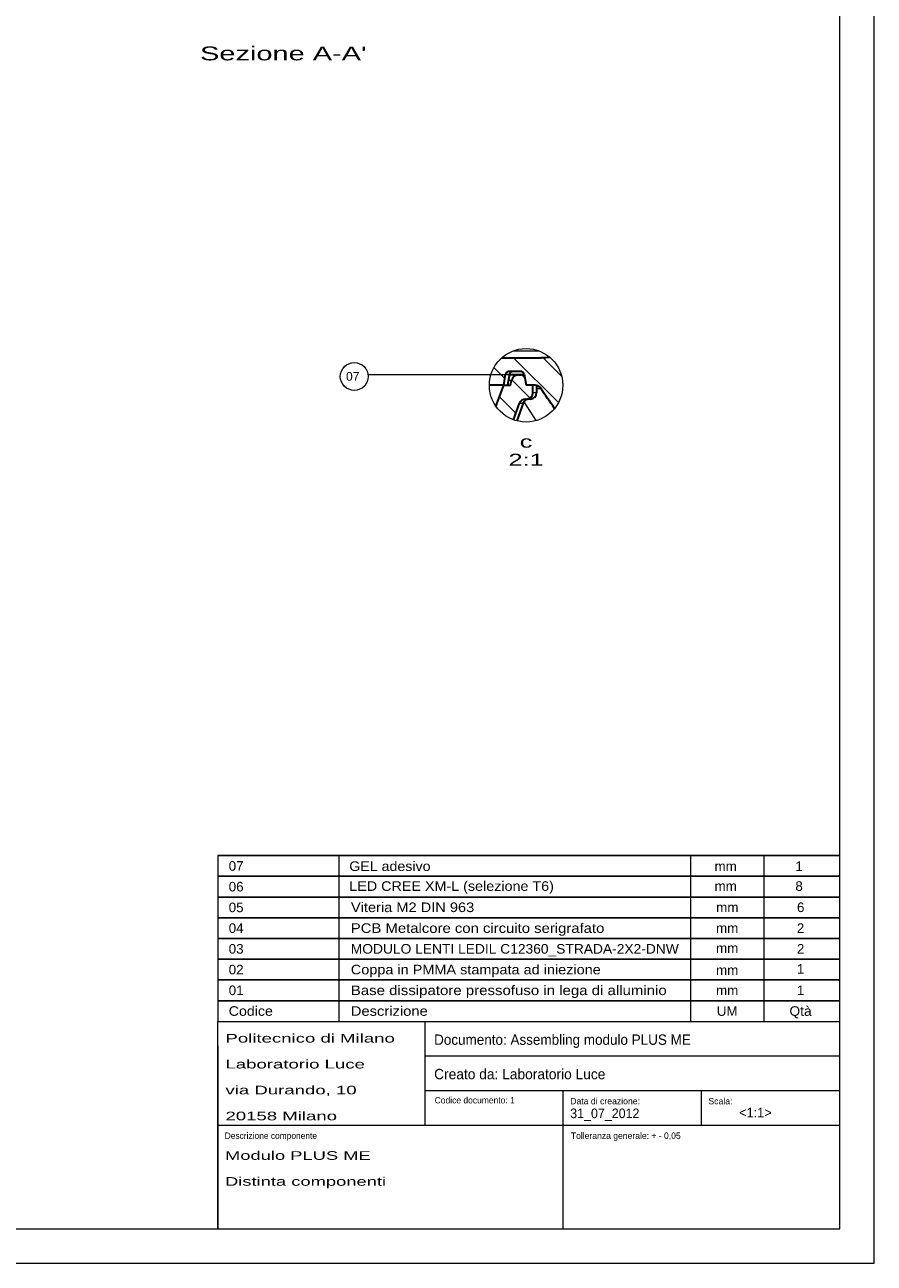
# Model space of a CAD drawing. Header units: millimetres. Extents: x 290 to 884, y -120 to 720.
# Tile 13 of 28: x 638 to 884, y -120 to 239. Entities that reach past the tile are written whole.
import ezdxf

# ---------------------------------------------------------------- set-up
doc = ezdxf.new("R2010")
doc.units = ezdxf.units.MM
doc.styles.add('Default', font='txt')
doc.styles.add('ISO', font='txt')

# ---------------------------------------------------------------- blocks, each defined once
blk = doc.blocks.new('Group1', base_point=(851.89, -76.3))
at = {"color": 0, "linetype": 'Continuous', "lineweight": 0, "insert": (845.11, -74.8), "char_height": 2.7742, "attachment_point": 1, "style": 'Default'}
blk.add_mtext('{\\W0.95;{\\fArial|b0|i0;<1:1>}}', dxfattribs=at)
blk = doc.blocks.new('Group', base_point=(845.55, -74.99))
at = {"color": 0, "linetype": 'Continuous', "lineweight": 0}
blk.add_blockref('Group1', (851.89, -76.3), dxfattribs=at)
at = {"color": 0, "linetype": 'Continuous', "lineweight": 0, "insert": (836.22, -71.96), "char_height": 1.8495, "attachment_point": 1, "style": 'Default'}
blk.add_mtext('{\\W0.97;{\\fArial|b0|i0;Scala:}}', dxfattribs=at)
blk = doc.blocks.new('TITLE_BLOCK', base_point=(874.22, -109.81))
at = {"color": 0, "linetype": 'Continuous', "lineweight": 0}
for p, q in [((694.22, -109.81), (694.22, -49.81)), ((694.22, -49.81), (874.22, -49.81)), ((754.22, -79.81), (754.22, -49.81)), ((874.22, -109.81), (874.22, -49.81)), ((694.22, -56.91), (694.22, -109.81)), ((754.22, -59.81), (874.22, -59.81)), ((754.22, -69.81), (874.22, -69.81)), ((794.22, -79.81), (794.22, -69.81)), ((834.22, -79.81), (834.22, -69.81)), ((694.22, -79.81), (874.22, -79.81)), ((794.14, -109.93), (794.14, -79.93)), ((694.22, -109.81), (874.22, -109.81)), ((694.22, -109.81), (874.22, -109.81))]:
    blk.add_line(p, q, dxfattribs=at)
blk.add_blockref('Group', (845.55, -74.99), dxfattribs=at)
blk = doc.blocks.new('GROUP2', base_point=(694.22, -109.81))
at = {"color": 0, "linetype": 'Continuous', "lineweight": 0, "insert": (696.44, -53.43), "char_height": 2.5, "attachment_point": 1, "line_spacing_factor": 0.899982, "style": 'ISO'}
blk.add_mtext('{\\W1.54;{\\farial|b0|i0;Politecnico di Milano^M\\PLaboratorio Luce^M\\Pvia Durando, 10^M\\P20158 Milano}}', dxfattribs=at)
at = {"color": 0, "linetype": 'Continuous', "lineweight": 0, "insert": (696.22, -81.96), "char_height": 1.8495, "attachment_point": 1, "style": 'Default'}
blk.add_mtext('{\\W0.94;{\\fArial|b0|i0;Descrizione componente}}', dxfattribs=at)
blk = doc.blocks.new('GROUP3', base_point=(694.22, -109.81))
at = {"color": 0, "linetype": 'Continuous', "lineweight": 0, "insert": (756.84, -53.59), "char_height": 3, "attachment_point": 1, "style": 'Default'}
blk.add_mtext('{\\W0.93;{\\fArial|b0|i0;Documento: Assembling modulo PLUS ME}}', dxfattribs=at)
blk = doc.blocks.new('GROUP4', base_point=(694.22, -109.81))
at = {"color": 0, "linetype": 'Continuous', "lineweight": 0, "attachment_point": 1, "style": 'Default'}
for s, insert, char_height in [('{\\W0.93;{\\fArial|b0|i0;31_07_2012}}', (796.22, -75.03), 2.7742), ('{\\W0.97;{\\fArial|b0|i0;Data di creazione:}}', (796.22, -71.96), 1.8495)]:
    blk.add_mtext(s, dxfattribs=dict(at, insert=insert, char_height=char_height))
blk = doc.blocks.new('Group6', base_point=(851.89, -76.3))
at = {"color": 0, "linetype": 'Continuous', "lineweight": 0, "insert": (845.11, -74.8), "char_height": 2.7742, "attachment_point": 1, "style": 'Default'}
blk.add_mtext('{\\W0.95;{\\fArial|b0|i0;<1:1>}}', dxfattribs=at)
blk = doc.blocks.new('Group5', base_point=(845.55, -74.99))
at = {"color": 0, "linetype": 'Continuous', "lineweight": 0}
blk.add_blockref('Group6', (851.89, -76.3), dxfattribs=at)
at = {"color": 0, "linetype": 'Continuous', "lineweight": 0, "insert": (836.22, -71.96), "char_height": 1.8495, "attachment_point": 1, "style": 'Default'}
blk.add_mtext('{\\W0.97;{\\fArial|b0|i0;Scala:}}', dxfattribs=at)
blk = doc.blocks.new('Header', base_point=(694.22, -49.81))
at = {"color": 0, "linetype": 'Continuous', "lineweight": 0}
for p, q in [((694.22, -43.81), (694.22, -49.81)), ((874.22, -43.81), (694.22, -43.81)), ((729.26, -43.81), (729.26, -49.81)), ((831.04, -43.81), (831.04, -49.81)), ((852.28, -43.81), (852.28, -49.81)), ((874.22, -49.81), (874.22, -43.81)), ((694.22, -49.81), (874.22, -49.81))]:
    blk.add_line(p, q, dxfattribs=at)
at = {"color": 0, "linetype": 'Continuous', "lineweight": 0, "char_height": 2.7742, "style": 'Default'}
for s, insert, attachment_point in [('{\\W1.06;{\\fArial|b0|i0;Codice}}', (697.38, -45.42), 1), ('{\\W1.1;{\\fArial|b0|i0;Descrizione}}', (732.72, -45.42), 1), ('{\\fArial|b0|i0|c0|p0;UM}', (841.66, -45.42), 2), ('{\\W1.03;{\\fArial|b0|i0;Qtà}}', (862.9, -45.42), 2)]:
    blk.add_mtext(s, dxfattribs=dict(at, insert=insert, attachment_point=attachment_point))
blk = doc.blocks.new('GBOMTAB', base_point=(694.22, -49.81))
at = {"color": 0, "linetype": 'Continuous', "lineweight": 0}
blk.add_blockref('Header', (694.22, -49.81), dxfattribs=at)
blk = doc.blocks.new('Header1', base_point=(694.22, -43.81))
at = {"color": 0, "linetype": 'Continuous', "lineweight": 0}
for p, q in [((694.22, -37.81), (694.22, -43.81)), ((874.22, -37.81), (694.22, -37.81)), ((729.26, -37.81), (729.26, -43.81)), ((831.04, -37.81), (831.04, -43.81)), ((852.28, -37.81), (852.28, -43.81)), ((874.22, -43.81), (874.22, -37.81)), ((694.22, -43.81), (874.22, -43.81))]:
    blk.add_line(p, q, dxfattribs=at)
at = {"color": 0, "linetype": 'Continuous', "lineweight": 0, "char_height": 2.7742, "style": 'Default'}
for s, insert, attachment_point in [('{\\fArial|b0|i0|c0|p0;1}', (862.9, -33.21), 2), ('{\\fArial|b0|i0|c0|p0;01}', (697.38, -39.42), 1), ('{\\W1.12;{\\fArial|b0|i0;Base dissipatore pressofuso in lega di alluminio}}', (732.72, -39.42), 1), ('{\\fArial|b0|i0|c0|p0;1}', (862.9, -39.42), 2), ('{\\fArial|b0|i0|c0|p0;mm}', (841.66, -39.42), 2)]:
    blk.add_mtext(s, dxfattribs=dict(at, insert=insert, attachment_point=attachment_point))
blk = doc.blocks.new('Header2', base_point=(694.22, -37.81))
at = {"color": 0, "linetype": 'Continuous', "lineweight": 0}
for p, q in [((694.22, -31.81), (694.22, -37.81)), ((874.22, -31.81), (694.22, -31.81)), ((729.26, -31.81), (729.26, -37.81)), ((831.04, -31.81), (831.04, -37.81)), ((852.28, -31.81), (852.28, -37.81)), ((874.22, -37.81), (874.22, -31.81)), ((694.22, -37.81), (874.22, -37.81))]:
    blk.add_line(p, q, dxfattribs=at)
at = {"color": 0, "linetype": 'Continuous', "lineweight": 0, "char_height": 2.7742, "attachment_point": 1, "style": 'Default'}
for s, insert in [('{\\fArial|b0|i0|c0|p0;02}', (697.38, -33.42)), ('{\\W1.08;{\\fArial|b0|i0;Coppa in PMMA stampata ad iniezione}}', (732.72, -33.42))]:
    blk.add_mtext(s, dxfattribs=dict(at, insert=insert))
at = {"color": 0, "linetype": 'Continuous', "lineweight": 0, "char_height": 2.7742, "attachment_point": 4, "line_spacing_factor": 0.719986, "style": 'Default'}
for insert in [(841.66, -36.2), (862.9, -36.2)]:
    blk.add_mtext('{\\fArial|b0|i0|c0|p0;}', dxfattribs=dict(at, insert=insert))
blk = doc.blocks.new('Header3', base_point=(694.22, -31.81))
at = {"color": 0, "linetype": 'Continuous', "lineweight": 0}
for p, q in [((694.22, -25.81), (694.22, -31.81)), ((874.22, -25.81), (694.22, -25.81)), ((729.26, -25.81), (729.26, -31.81)), ((831.04, -25.81), (831.04, -31.81)), ((852.28, -25.81), (852.28, -31.81)), ((874.22, -31.81), (874.22, -25.81)), ((694.22, -31.81), (874.22, -31.81))]:
    blk.add_line(p, q, dxfattribs=at)
at = {"color": 0, "linetype": 'Continuous', "lineweight": 0, "char_height": 2.7742, "style": 'Default'}
for s, insert, attachment_point in [('{\\fArial|b0|i0|c0|p0;03}', (697.38, -27.42), 1), ('{\\W1.03;{\\fArial|b0|i0;MODULO LENTI LEDIL C12360_STRADA-2X2-DNW}}', (732.72, -27.42), 1), ('{\\fArial|b0|i0|c0|p0;mm}', (841.66, -27.21), 2), ('{\\fArial|b0|i0|c0|p0;2}', (862.9, -27.42), 2), ('{\\fArial|b0|i0|c0|p0;mm}', (841.66, -33.58), 2)]:
    blk.add_mtext(s, dxfattribs=dict(at, insert=insert, attachment_point=attachment_point))
blk = doc.blocks.new('Header4', base_point=(694.22, -25.81))
at = {"color": 0, "linetype": 'Continuous', "lineweight": 0}
for p, q in [((694.22, -19.81), (694.22, -25.81)), ((874.22, -19.81), (694.22, -19.81)), ((729.26, -19.81), (729.26, -25.81)), ((831.04, -19.81), (831.04, -25.81)), ((852.28, -19.81), (852.28, -25.81)), ((874.22, -25.81), (874.22, -19.81)), ((694.22, -25.81), (874.22, -25.81))]:
    blk.add_line(p, q, dxfattribs=at)
at = {"color": 0, "linetype": 'Continuous', "lineweight": 0, "char_height": 2.7742, "style": 'Default'}
for s, insert, attachment_point in [('{\\fArial|b0|i0|c0|p0;04}', (697.38, -21.42), 1), ('{\\W1.11;{\\fArial|b0|i0;PCB Metalcore con circuito serigrafato}}', (732.72, -21.42), 1), ('{\\fArial|b0|i0|c0|p0;2}', (862.9, -21.42), 2), ('{\\fArial|b0|i0|c0|p0;mm}', (841.66, -21.42), 2)]:
    blk.add_mtext(s, dxfattribs=dict(at, insert=insert, attachment_point=attachment_point))
blk = doc.blocks.new('Header5', base_point=(694.22, -19.81))
at = {"color": 0, "linetype": 'Continuous', "lineweight": 0}
for p, q in [((694.22, -13.81), (694.22, -19.81)), ((874.22, -13.81), (694.22, -13.81)), ((729.26, -13.81), (729.26, -19.81)), ((831.04, -13.81), (831.04, -19.81)), ((852.28, -13.81), (852.28, -19.81)), ((874.22, -19.81), (874.22, -13.81)), ((694.22, -19.81), (874.22, -19.81))]:
    blk.add_line(p, q, dxfattribs=at)
at = {"color": 0, "linetype": 'Continuous', "lineweight": 0, "insert": (697.38, -15.42), "char_height": 2.7742, "attachment_point": 1, "style": 'Default'}
blk.add_mtext('{\\fArial|b0|i0|c0|p0;05}', dxfattribs=at)
blk = doc.blocks.new('Header6', base_point=(694.22, -13.81))
at = {"color": 0, "linetype": 'Continuous', "lineweight": 0}
for p, q in [((694.22, -7.81), (694.22, -13.81)), ((874.22, -7.81), (694.22, -7.81)), ((729.26, -7.81), (729.26, -13.81)), ((831.04, -7.81), (831.04, -13.81)), ((852.28, -7.81), (852.28, -13.81)), ((874.22, -13.81), (874.22, -7.81)), ((694.22, -13.81), (874.22, -13.81))]:
    blk.add_line(p, q, dxfattribs=at)
at = {"color": 0, "linetype": 'Continuous', "lineweight": 0, "char_height": 2.7742, "style": 'Default'}
for s, insert, attachment_point in [('{\\W1.06;{\\fArial|b0|i0;GEL adesivo}}', (732.28, -3.5), 1), ('{\\fArial|b0|i0|c0|p0;1}', (862.46, -3.5), 2), ('{\\fArial|b0|i0|c0|p0;mm}', (841.22, -3.5), 2), ('{\\fArial|b0|i0|c0|p0;06}', (697.38, -9.42), 1)]:
    blk.add_mtext(s, dxfattribs=dict(at, insert=insert, attachment_point=attachment_point))
blk = doc.blocks.new('Header7', base_point=(694.22, -7.81))
at = {"color": 0, "linetype": 'Continuous', "lineweight": 0}
for p, q in [((694.22, -1.81), (694.22, -7.81)), ((874.22, -1.81), (694.22, -1.81)), ((729.26, -1.81), (729.26, -7.81)), ((831.04, -1.81), (831.04, -7.81)), ((852.28, -1.81), (852.28, -7.81)), ((874.22, -7.81), (874.22, -1.81)), ((694.22, -7.81), (874.22, -7.81))]:
    blk.add_line(p, q, dxfattribs=at)
at = {"color": 0, "linetype": 'Continuous', "lineweight": 0, "char_height": 2.7742, "style": 'Default'}
for s, insert, attachment_point in [('{\\fArial|b0|i0|c0|p0;07}', (697.38, -3.42), 1), ('{\\W1.07;{\\fArial|b0|i0;LED CREE XM-L (selezione T6)}}', (732.29, -9.25), 1), ('{\\fArial|b0|i0|c0|p0;mm}', (841.23, -9.25), 2), ('{\\fArial|b0|i0|c0|p0;8}', (862.47, -9.25), 2)]:
    blk.add_mtext(s, dxfattribs=dict(at, insert=insert, attachment_point=attachment_point))
blk = doc.blocks.new('Header8', base_point=(694.22, -1.81))
at = {"color": 0, "linetype": 'Continuous', "lineweight": 0}
for p, q in [((874.22, -1.81), (874.22, 4.19)), ((694.22, -1.81), (874.22, -1.81))]:
    blk.add_line(p, q, dxfattribs=at)
blk = doc.blocks.new('Header9', base_point=(694.22, 4.19))
at = {"color": 0, "linetype": 'Continuous', "lineweight": 0}
blk.add_line((874.22, 4.19), (874.22, 10.19), dxfattribs=at)
at = {"color": 0, "linetype": 'Continuous', "lineweight": 0, "char_height": 2.7742, "style": 'Default'}
for s, insert, attachment_point in [('{\\W1.09;{\\fArial|b0|i0;Viteria M2 DIN 963}}', (732.76, -15.39), 1), ('{\\fArial|b0|i0|c0|p0;mm}', (841.7, -15.39), 2), ('{\\fArial|b0|i0|c0|p0;6}', (862.94, -15.39), 2)]:
    blk.add_mtext(s, dxfattribs=dict(at, insert=insert, attachment_point=attachment_point))
blk = doc.blocks.new('FORMAT1', base_point=(11.04, -392.7))
at = {"color": 0, "linetype": 'Continuous', "lineweight": 0}
for p, q in [((874.22, -109.81), (874.22, -56.91)), ((694.22, -109.81), (874.22, -109.81))]:
    blk.add_line(p, q, dxfattribs=at)
for name, p in [('Header9', (694.22, 4.19)), ('Header8', (694.22, -1.81)), ('Header7', (694.22, -7.81)), ('Header6', (694.22, -13.81)), ('Header5', (694.22, -19.81)), ('Header4', (694.22, -25.81)), ('Header3', (694.22, -31.81)), ('Header2', (694.22, -37.81)), ('Header1', (694.22, -43.81)), ('GBOMTAB', (694.22, -49.81)), ('TITLE_BLOCK', (874.22, -109.81)), ('GROUP2', (694.22, -109.81)), ('GROUP3', (694.22, -109.81)), ('GROUP4', (694.22, -109.81)), ('Group5', (845.55, -74.99))]:
    blk.add_blockref(name, p, dxfattribs=at)
at = {"color": 0, "linetype": 'Continuous', "lineweight": 0, "attachment_point": 1, "style": 'Default'}
for s, insert, char_height in [('{\\W0.95;{\\fArial|b0|i0;Creato da: Laboratorio Luce}}', (756.84, -63.55), 3), ('{\\W0.95;{\\fArial|b0|i0;Codice documento: 1}}', (756.99, -71.7), 1.8495), ('{\\W0.96;{\\fArial|b0|i0;Tolleranza generale: + - 0,05}}', (796.42, -81.96), 1.8495)]:
    blk.add_mtext(s, dxfattribs=dict(at, insert=insert, char_height=char_height))
at = {"color": 0, "linetype": 'Continuous', "lineweight": 0, "insert": (696.31, -87.38), "char_height": 2.5, "attachment_point": 1, "line_spacing_factor": 0.899982, "style": 'ISO'}
blk.add_mtext('{\\W1.52;{\\farial|b0|i0;Modulo PLUS ME^M\\PDistinta componenti}}', dxfattribs=at)
blk = doc.blocks.new('FORMAT', base_point=(23.32, -122.51))
at = {"color": 0, "linetype": 'Continuous', "lineweight": 0}
blk.add_blockref('FORMAT1', (11.04, -392.7), dxfattribs=at)
blk = doc.blocks.new('.TD_XHATCH_2', base_point=(775.74, 126.23))
at = {"color": 0, "linetype": 'Continuous'}
for p, q in [((779.29, 135.89), (784.6, 130.59)), ((780.47, 126.23), (775.74, 130.95))]:
    blk.add_line(p, q, dxfattribs=at)
blk = doc.blocks.new('.TD_XHATCH_3', base_point=(774.15, 129.29))
at = {"color": 0, "linetype": 'Continuous'}
for p, q in [((792.82, 129.29), (779.79, 142.31)), ((788.27, 142.32), (793.78, 136.82)), ((774.15, 139.47), (777.33, 136.29))]:
    blk.add_line(p, q, dxfattribs=at)
blk = doc.blocks.new('c', base_point=(-29.44, -134.17))
at = {"color": 0, "linetype": 'Continuous', "lineweight": 0}
for p, q in [((787.24, 144.24), (779.66, 144.24)), ((777.54, 137.49), (778.67, 137.49)), ((778.67, 137.49), (782.87, 137.49)), ((779.23, 135.66), (778.35, 135.66)), ((786.49, 133.43), (787.72, 133.43)), ((781.53, 129.13), (782.61, 129.13)), ((782.82, 129.53), (786.32, 124.08))]:
    blk.add_line(p, q, dxfattribs=at)
at = {"color": 0, "linetype": 'Continuous', "lineweight": 30}
for p, q in [((776.45, 142.31), (787.85, 142.31)), ((776.98, 134.31), (777.54, 137.49)), ((778.67, 137.49), (778.11, 134.31)), ((781.88, 138.31), (778.53, 138.31)), ((781.22, 137.31), (778.64, 137.31)), ((781.22, 137.31), (782.05, 137.31)), ((782.9, 137.31), (782.05, 137.31)), ((782.87, 137.49), (783.43, 134.31)), ((776.98, 134.31), (772.82, 134.31)), ((774.74, 128.22), (776.98, 134.31)), ((776.98, 134.31), (778.99, 134.31)), ((778.99, 134.31), (779.23, 135.66)), ((786.05, 134.31), (783.43, 134.31)), ((785.45, 132.11), (785.45, 134.31)), ((786.49, 134.27), (786.49, 132.11)), ((779.78, 124.34), (781.53, 129.13)), ((782.61, 129.13), (780.77, 124.03)), ((783.24, 130.31), (783.63, 130.31))]:
    blk.add_line(p, q, dxfattribs=at)
for points in [[(789.69, 142.43), (790.23, 142.5)], [(782.9, 137.31), (782.87, 137.31), (782.84, 137.31), (782.8, 137.31), (782.77, 137.31), (782.73, 137.31), (782.69, 137.31), (782.65, 137.31), (782.6, 137.31), (782.56, 137.31), (782.51, 137.31), (782.46, 137.31), (782.41, 137.31), (782.36, 137.31), (782.29, 137.31), (782.23, 137.31), (782.2, 137.31), (782.18, 137.31), (782.05, 137.31)], [(784.69, 130.31), (784.63, 130.31), (784.44, 130.31), (784.14, 130.31), (783.63, 130.31)]]:
    blk.add_lwpolyline(points, dxfattribs=at)
at = {"color": 0, "linetype": 'Continuous', "lineweight": 0}
blk.add_lwpolyline([(786.49, 132.11), (786.43, 132.11), (786.25, 132.11), (785.95, 132.11), (785.45, 132.11)], dxfattribs=at)
blk.add_circle((783.45, 134.31), 10.63, dxfattribs=at)
at = {"color": 0, "linetype": 'Continuous', "lineweight": 30}
for centre, radius, start, end in [((787.87, 156.95), 14.63, 269.919, 277.1342), ((778.53, 137.31), 1.01, 89.8161, 169.7004), ((779.65, 137.31), 1, 90.0007, 169.9992), ((781.21, 135.3), 2.01, 89.8234, 169.7088), ((781.88, 137.31), 1.01, 10.2668, 90.1682), ((782.06, 136.31), 1.01, 10.2662, 90.1677), ((786.05, 132.3), 2.01, 34.1809, 90.0398), ((-72143.1, -49285.1), 88097.08, 34.1173064, 34.1218975), ((783.24, 128.5), 1.81, 89.8827, 159.7312), ((784.3, 128.51), 1.8, 90, 160.0966), ((783.64, 132.12), 1.81, 269.784, 359.7831), ((784.69, 132.11), 1.8, 270.0002, 359.9992)]:
    blk.add_arc(centre, radius, start, end, dxfattribs=at)
at = {"color": 0, "linetype": 'Continuous', "lineweight": 0}
blk.add_ellipse((789.45, 144.31), major_axis=(0, 2), ratio=0.362452, start_param=3.479761, end_param=3.821602, dxfattribs=at)
for name, p in [('.TD_XHATCH_3', (774.15, 129.29)), ('.TD_XHATCH_2', (775.74, 126.23))]:
    blk.add_blockref(name, p, dxfattribs=at)
at = {"color": 0, "linetype": 'Continuous', "lineweight": 0, "insert": (783.45, 119.76), "char_height": 3.5, "attachment_point": 2, "line_spacing_factor": 0.899982, "style": 'Default'}
blk.add_mtext('{\\W1.57;c\\P2:1}', dxfattribs=at)

msp = doc.modelspace()

# ---------------------------------------------------------------- linework, layer by layer
at = {"color": 23, "linetype": 'Continuous', "lineweight": 0}
for p, q in [((884.22, -119.81), (884.22, 720.19)), ((290.22, -119.81), (884.22, -119.81))]:
    msp.add_line(p, q, dxfattribs=at)
at = {"color": 157, "linetype": 'Continuous', "lineweight": 0}
for p, q in [((874.22, -109.81), (874.22, 710.19)), ((300.22, -109.81), (874.22, -109.81))]:
    msp.add_line(p, q, dxfattribs=at)
at = {"color": 72, "linetype": 'Continuous', "lineweight": 0}
msp.add_line((778.64, 137.31), (737.64, 137.31), dxfattribs=at)
at = {"color": 8, "linetype": 'Continuous', "lineweight": 0}
msp.add_circle((733.71, 136.86), 4.03, dxfattribs=at)

# ---------------------------------------------------------------- block references
at = {"color": 72, "linetype": 'Continuous', "lineweight": 0}
for name, p in [('c', (-29.44, -134.17)), ('FORMAT', (23.32, -122.51))]:
    msp.add_blockref(name, p, dxfattribs=at)

# ---------------------------------------------------------------- texts
at = {"color": 8, "linetype": 'Continuous', "lineweight": 0, "insert": (689.09, 232.37), "char_height": 4, "attachment_point": 1, "line_spacing_factor": 0.899982, "style": 'ISO'}
msp.add_mtext("{\\W1.5;{\\farial|b0|i0;Sezione A-A'}}", dxfattribs=at)
at = {"color": 8, "linetype": 'Continuous', "lineweight": 0, "insert": (731.34, 138.15), "char_height": 2.5, "attachment_point": 1, "style": 'ISO'}
msp.add_mtext('{\\farial|b0|i0|c0|p0;07}', dxfattribs=at)

doc.saveas('drawing.dxf')
